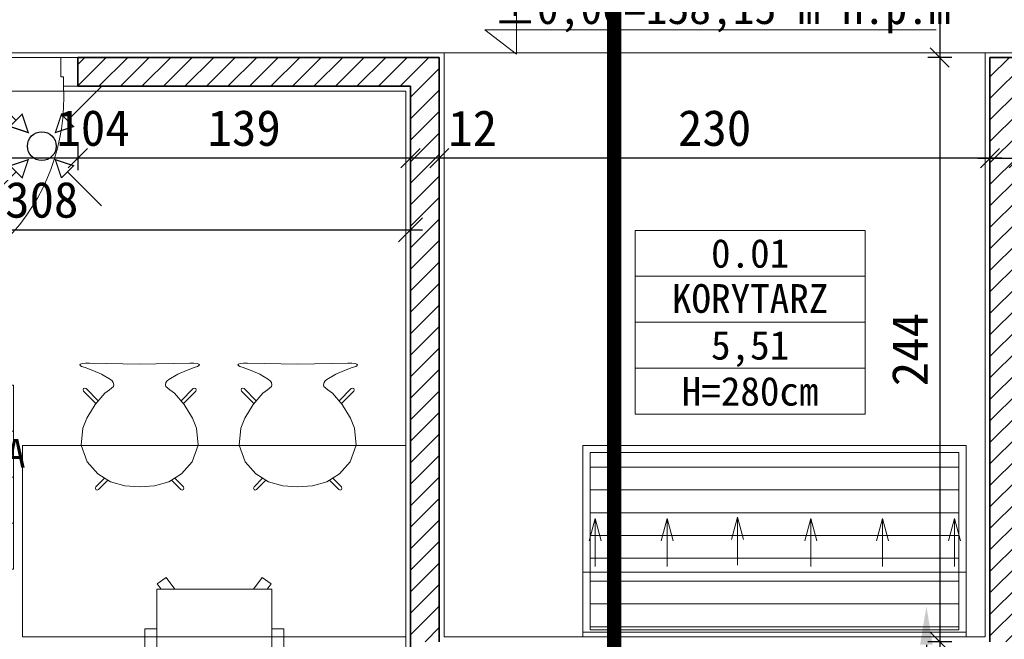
# Model space of a CAD drawing. Header units: millimetres. Extents: x -1373 to 28294, y -9636 to 187.
# Tile 55 of 133: x 4692 to 5103, y -4935 to -4676. Entities that reach past the tile are written whole.
import ezdxf
from ezdxf import colors
from ezdxf.entities.mleader import LeaderData, LeaderLine
from ezdxf.enums import TextEntityAlignment as Align
from ezdxf.math import Vec2, Vec3

# ---------------------------------------------------------------- set-up
doc = ezdxf.new("R2010")
doc.units = ezdxf.units.MM
doc.linetypes.add('DASHED', pattern=[0.75, 0.5, -0.25])
for name, color, linetype, lineweight in [('_k_kreskowanie', 250, 'Continuous', 9), ('_k_opis', 7, 'Continuous', 13), ('_k_stolarka', 7, 'Continuous', 13), ('_k_tabela', 7, 'Continuous', 13), ('_k_wentylacja', 7, 'Continuous', 15), ('_k_wymiar', 7, 'Continuous', 9), ('_k_wyposażenia', 251, 'Continuous', 9), ('_k_ściany', 223, 'Continuous', 35)]:
    doc.layers.add(name, color=color, linetype=linetype, lineweight=lineweight)
doc.layers.add('_k_niewidoczna', color=72, linetype='Continuous', lineweight=9, plot=False)
doc.styles.add('GENERATED_STYLE_1', font='MS Gothic.ttf')
doc.styles.add('GENERATED_STYLE_2', font='MS Gothic.ttf')
doc.dimstyles.new('1 - 100   (15cm)', dxfattribs={"dimscale": 5, "dimtxt": 3, "dimasz": 1.6, "dimexe": 1, "dimexo": 1, "dimgap": 1, "dimtad": 1, "dimdec": 0, "dimzin": 12, "dimdsep": 46, "dimtxsty": 'GENERATED_STYLE_1', "dimblk1": 'OBLIQUE', "dimblk2": 'OBLIQUE', "dimsah": 1, "dimcen": 0, "dimdle": 1, "dimclrd": 256, "dimclre": 256, "dimclrt": 4, "dimazin": 0, "dimtfac": 0.75, "dimtdec": 0, "dimtix": 1, "dimtmove": 1, "dimatfit": 3, "dimldrblk": 'OBLIQUE', "dimfxl": 1, "dimfxlon": 1, "dimtvp": 0.75, "dimtfillclr": 1, "dimtolj": 1, "dimtzin": 0, "dimarcsym": 0})
doc.dimstyles.new('1-100 (20cm)', dxfattribs={"dimscale": 5, "dimtxt": 3, "dimasz": 2, "dimexe": 1, "dimexo": 1, "dimgap": 1, "dimtad": 1, "dimdec": 0, "dimzin": 12, "dimdsep": 46, "dimtxsty": 'GENERATED_STYLE_1', "dimblk1": 'OBLIQUE', "dimblk2": 'OBLIQUE', "dimsah": 1, "dimcen": 0, "dimdle": 1, "dimclrd": 256, "dimclre": 256, "dimclrt": 4, "dimazin": 0, "dimtfac": 0.75, "dimtdec": 0, "dimtix": 1, "dimtmove": 1, "dimatfit": 3, "dimldrblk": 'OBLIQUE', "dimfxl": 1, "dimfxlon": 1, "dimtvp": 0.75, "dimtolj": 1, "dimtzin": 0, "dimarcsym": 0})

# ---------------------------------------------------------------- blocks, each defined once
blk = doc.blocks.new('D_90')
at = {"layer": '_k_niewidoczna'}
blk.add_lwpolyline([(135862.75, 36163.65), (135952.75, 36163.65)], dxfattribs=at)
at = {"layer": '_k_opis'}
blk.add_lwpolyline([(135907.75, 36163.65), (135907.75, 36123.65), (135928.75, 36123.65), (135928.75, 36101.15), (135886.75, 36101.15), (135886.75, 36123.65), (135907.75, 36123.65)], dxfattribs=at)
at = {"layer": '_k_stolarka'}
for points in [[(135855.75, 36151.65), (135855.75, 36163.65), (135862.75, 36163.65), (135862.75, 36155.65), (135861.75, 36155.65), (135861.75, 36151.65), (135855.75, 36151.65)], [(135959.75, 36151.65), (135959.75, 36163.65), (135952.75, 36163.65), (135952.75, 36155.65), (135953.75, 36155.65), (135953.75, 36151.65), (135959.75, 36151.65)]]:
    blk.add_lwpolyline(points, dxfattribs=at)
blk.add_lwpolyline([(135861.75, 36151.65), (135865.75, 36151.65), (135865.75, 36061.65), (135861.75, 36061.65)], close=True, dxfattribs=at)
blk.add_lwpolyline([(135865.75, 36061.65, 0.441517), (135953.75, 36151.65)], format="xyb", dxfattribs=at)
at = {"layer": '_k_ściany'}
for points in [[(135855.75, 36151.65), (135855.75, 36163.65)], [(135959.75, 36151.65), (135959.75, 36163.65)]]:
    blk.add_lwpolyline(points, dxfattribs=at)
blk = doc.blocks.new('metryczka_80')
at = {"layer": '_k_opis', "ltscale": 0.1}
for points in [[(-80, 0), (0, 0), (0, -64), (-80, -64)], [(-80, -16), (0, -16), (0, -48), (-80, -48)]]:
    blk.add_lwpolyline(points, close=True, dxfattribs=at)
blk.add_lwpolyline([(-80, -32), (0, -32)], dxfattribs=at)
for tag, style, flags, p in [('ATR_NR_POM', 'GENERATED_STYLE_1', 4, (-40, -13)), ('ATR_POM', 'GENERATED_STYLE_2', 4, (-40, -28.71)), ('ATR_POW', 'GENERATED_STYLE_1', 12, (-40, -45)), ('ATR_WYS', 'GENERATED_STYLE_1', 4, (-40, -61))]:
    blk.add_attdef(tag, text='', height=10, dxfattribs=dict(at, style=style, flags=flags)).set_placement(p, align=Align.CENTER)
blk = doc.blocks.new('_OBLIQUE')
at = {"color": 0, "linetype": 'ByBlock'}
blk.add_line((-0.5, -0.5), (0.5, 0.5), dxfattribs=at)
blk = doc.blocks.new('*D362')
at = {"layer": '_k_wymiar', "lineweight": -2, "transparency": 16777216}
for p, q in [((3745.24, -4537.1), (3745.24, -4697.1)), ((3750.24, -4542.1), (3740.24, -4542.1)), ((3750.24, -4692.1), (3740.24, -4692.1))]:
    blk.add_line(p, q, dxfattribs=at)
at = {"layer": 'Defpoints', "color": 0, "transparency": 16777216}
for p in [(4124.24, -4542.1), (3745.24, -4692.1), (4716.26, -4692.1)]:
    blk.add_point(p, dxfattribs=at)
at = {"layer": '_k_wymiar', "lineweight": -2, "transparency": 16777216, "xscale": 8, "yscale": 8, "zscale": 8}
for p, rotation in [((3745.24, -4542.1), 90), ((3745.24, -4692.1), 270)]:
    blk.add_blockref('_OBLIQUE', p, dxfattribs=dict(at, rotation=rotation))
at = {"layer": '_k_wymiar', "color": 4, "transparency": 16777216, "insert": (3732.74, -4617.1), "char_height": 15, "attachment_point": 5, "rotation": 90, "style": 'GENERATED_STYLE_1'}
blk.add_mtext('\\A1;150', dxfattribs=at)
blk = doc.blocks.new('*D363')
at = {"layer": '_k_wymiar', "lineweight": -2, "transparency": 16777216}
for p, q in [((3745.24, -4687.1), (3745.24, -4775.1)), ((3750.24, -4692.1), (3740.24, -4692.1)), ((3750.24, -4770.1), (3740.24, -4770.1))]:
    blk.add_line(p, q, dxfattribs=at)
at = {"layer": 'Defpoints', "color": 0, "transparency": 16777216}
for p in [(4716.26, -4692.1), (3745.24, -4770.1), (4124.24, -4770.1)]:
    blk.add_point(p, dxfattribs=at)
at = {"layer": '_k_wymiar', "lineweight": -2, "transparency": 16777216, "xscale": 8, "yscale": 8, "zscale": 8}
for p, rotation in [((3745.24, -4692.1), 90), ((3745.24, -4770.1), 270)]:
    blk.add_blockref('_OBLIQUE', p, dxfattribs=dict(at, rotation=rotation))
at = {"layer": '_k_wymiar', "color": 4, "transparency": 16777216, "insert": (3732.74, -4731.1), "char_height": 15, "attachment_point": 5, "rotation": 90, "style": 'GENERATED_STYLE_1'}
blk.add_mtext('\\A1;78', dxfattribs=at)
blk = doc.blocks.new('*U43')
at = {"layer": '_k_wyposażenia'}
for p, q in [((47.63, -65.2), (51.37, -62.49)), ((47.63, -65.2), (49.21, -67.37)), ((51.37, -62.49), (54.91, -67.37)), ((91.41, -62.49), (87.87, -67.37)), ((95.15, -65.2), (91.41, -62.49)), ((95.15, -65.2), (93.57, -67.37)), ((47.38, -126.3), (47.38, -67.37)), ((95.4, -67.37), (47.38, -67.37)), ((47.38, -67.37), (47.38, -126.3)), ((47.38, -126.3), (47.38, -67.37)), ((95.4, -126.3), (95.4, -67.37)), ((95.4, -126.3), (95.4, -67.37)), ((42.37, -84.05), (47.38, -84.05)), ((42.37, -84.05), (47.38, -84.05)), ((42.37, -84.05), (42.37, -122.85)), ((100.41, -84.05), (95.4, -84.05)), ((100.41, -84.05), (95.4, -84.05)), ((100.41, -84.05), (100.41, -122.85)), ((42.37, -100.9), (35.33, -103.19)), ((100.41, -100.9), (107.45, -103.19)), ((35.33, -103.19), (36.79, -107.7)), ((36.79, -107.7), (42.37, -105.89)), ((105.99, -107.7), (100.41, -105.89)), ((107.45, -103.19), (105.99, -107.7)), ((95.4, -113.14), (47.38, -113.14)), ((42.37, -122.85), (47.38, -122.85)), ((100.41, -122.85), (95.4, -122.85)), ((47.38, -126.3), (95.4, -126.3)), ((69.19, -131.24), (69.19, -126.3)), ((73.59, -131.24), (73.59, -126.3)), ((73.59, -131.24), (69.19, -131.24))]:
    blk.add_line(p, q, dxfattribs=at)
blk = doc.blocks.new('Krzesło stylowe 01 20')
at = {"layer": '_k_wyposażenia'}
for p, q in [((3.1, 525.9), (0, 523.2)), ((0, 523.2), (2.2, 519.5)), ((2.2, 519.5), (7.7, 516)), ((9.7, 527.8), (3.1, 525.9)), ((7.7, 516), (22.4, 511.1)), ((23.9, 529.4), (9.7, 527.8)), ((22.4, 511.1), (55, 499.6)), ((40.1, 530.1), (23.9, 529.4)), ((250, 525.9), (40.1, 530.1)), ((55, 499.6), (91.2, 483.8)), ((250, 525.9), (459.9, 530.1)), ((445, 499.6), (408.8, 483.8)), ((477.6, 511.1), (445, 499.6)), ((459.9, 530.1), (476.1, 529.4)), ((476.1, 529.4), (490.3, 527.8)), ((492.3, 516), (477.6, 511.1)), ((490.3, 527.8), (496.9, 525.9)), ((497.8, 519.5), (492.3, 516)), ((496.9, 525.9), (500, 523.2)), ((500, 523.2), (497.8, 519.5)), ((91.2, 483.8), (127.7, 461.9)), ((127.7, 461.9), (134.6, 456.4)), ((134.6, 456.4), (140, 449.1)), ((365.4, 456.4), (360, 449.1)), ((372.3, 461.9), (365.4, 456.4)), ((408.8, 483.8), (372.3, 461.9)), ((15.7, 423.7), (13.5, 418.5)), ((13.5, 418.5), (15.6, 413.2)), ((15.6, 413.2), (67.4, 360.9)), ((20.9, 425.9), (15.7, 423.7)), ((26.1, 423.8), (20.9, 425.9)), ((26.1, 423.8), (77.2, 372.1)), ((124.4, 419.1), (105, 404)), ((140.4, 432.1), (124.4, 419.1)), ((140, 449.1), (141.9, 439.5)), ((141.9, 439.5), (140.4, 432.1)), ((360, 449.1), (358.1, 439.5)), ((358.1, 439.5), (359.6, 432.1)), ((359.6, 432.1), (375.6, 419.1)), ((375.6, 419.1), (395, 404)), ((473.9, 423.8), (422.8, 372.1)), ((484.4, 413.2), (432.6, 360.9)), ((473.9, 423.8), (479.1, 425.9)), ((479.1, 425.9), (484.3, 423.7)), ((484.3, 423.7), (486.5, 418.5)), ((486.5, 418.5), (484.4, 413.2)), ((105, 404), (64.3, 357.4)), ((395, 404), (435.7, 357.4)), ((64.3, 357.4), (29.1, 299.9)), ((435.7, 357.4), (470.9, 299.9)), ((29.1, 299.9), (12.5, 258.7)), ((470.9, 299.9), (487.5, 258.7)), ((12.5, 258.7), (5.5, 187.8)), ((487.5, 258.7), (494.5, 187.8)), ((5.5, 187.8), (31.1, 117.7)), ((494.5, 187.8), (468.9, 117.7)), ((31.1, 117.7), (75.1, 67)), ((468.9, 117.7), (424.9, 67)), ((103.4, 49.1), (67.5, 12.8)), ((75.1, 67), (128.2, 34.5)), ((103.7, 49.5), (103.4, 49.1)), ((116.8, 41.5), (113.9, 38.6)), ((424.9, 67), (371.8, 34.5)), ((383.2, 41.5), (386.1, 38.6)), ((396.3, 49.5), (396.6, 49.1)), ((396.6, 49.1), (432.5, 12.8)), ((67.5, 12.8), (65.3, 7.5)), ((65.3, 7.5), (67.5, 2.2)), ((67.5, 2.2), (72.7, 0)), ((72.7, 0), (77.9, 2.1)), ((113.9, 38.6), (77.9, 2.1)), ((128.2, 34.5), (187.5, 17.4)), ((250, 12.9), (187.5, 17.4)), ((250, 12.9), (312.5, 17.4)), ((371.8, 34.5), (312.5, 17.4)), ((386.1, 38.6), (422.1, 2.1)), ((427.3, 0), (422.1, 2.1)), ((432.5, 2.2), (427.3, 0)), ((432.5, 12.8), (434.7, 7.5)), ((434.7, 7.5), (432.5, 2.2))]:
    blk.add_line(p, q, dxfattribs=at)
blk = doc.blocks.new('*D197')
at = {"layer": '_k_wymiar', "lineweight": -2, "transparency": 16777216}
for p, q in [((4867.24, -4729.1), (4867.24, -4739.1)), ((5097.24, -4729.1), (5097.24, -4739.1)), ((5102.24, -4734.1), (4862.24, -4734.1))]:
    blk.add_line(p, q, dxfattribs=at)
at = {"layer": 'Defpoints', "color": 0, "transparency": 16777216}
for p in [(4867.24, -4697.1), (5097.24, -4697.1), (4867.24, -4734.1)]:
    blk.add_point(p, dxfattribs=at)
at = {"layer": '_k_wymiar', "lineweight": -2, "transparency": 16777216, "xscale": 8, "yscale": 8, "zscale": 8, "rotation": 180}
blk.add_blockref('_OBLIQUE', (4867.24, -4734.1), dxfattribs=at)
at = {"layer": '_k_wymiar', "lineweight": -2, "transparency": 16777216, "xscale": 8, "yscale": 8, "zscale": 8}
blk.add_blockref('_OBLIQUE', (5097.24, -4734.1), dxfattribs=at)
at = {"layer": '_k_wymiar', "color": 4, "transparency": 16777216, "insert": (4982.24, -4721.6), "char_height": 15, "attachment_point": 5, "style": 'GENERATED_STYLE_1'}
blk.add_mtext('\\A1;230', dxfattribs=at)
blk = doc.blocks.new('*D198')
at = {"layer": '_k_wymiar', "lineweight": -2, "transparency": 16777216}
for p, q in [((4855.24, -4729.1), (4855.24, -4739.1)), ((4867.24, -4729.1), (4867.24, -4739.1)), ((4872.24, -4734.1), (4850.24, -4734.1))]:
    blk.add_line(p, q, dxfattribs=at)
at = {"layer": 'Defpoints', "color": 0, "transparency": 16777216}
for p in [(4867.24, -4697.1), (4855.24, -4709.1), (4855.24, -4734.1)]:
    blk.add_point(p, dxfattribs=at)
at = {"layer": '_k_wymiar', "lineweight": -2, "transparency": 16777216, "xscale": 8, "yscale": 8, "zscale": 8, "rotation": 180}
blk.add_blockref('_OBLIQUE', (4855.24, -4734.1), dxfattribs=at)
at = {"layer": '_k_wymiar', "lineweight": -2, "transparency": 16777216, "xscale": 8, "yscale": 8, "zscale": 8}
blk.add_blockref('_OBLIQUE', (4867.24, -4734.1), dxfattribs=at)
at = {"layer": '_k_wymiar', "color": 4, "transparency": 16777216, "insert": (4881.18, -4721.6), "char_height": 15, "attachment_point": 5, "style": 'GENERATED_STYLE_1'}
blk.add_mtext('\\A1;12', dxfattribs=at)
blk = doc.blocks.new('*D199')
at = {"layer": '_k_wymiar', "lineweight": -2, "transparency": 16777216}
for p, q in [((4716.26, -4729.1), (4716.26, -4739.1)), ((4855.24, -4729.1), (4855.24, -4739.1)), ((4860.24, -4734.1), (4711.26, -4734.1))]:
    blk.add_line(p, q, dxfattribs=at)
at = {"layer": 'Defpoints', "color": 0, "transparency": 16777216}
for p in [(4716.26, -4704.1), (4855.24, -4709.1), (4716.26, -4734.1)]:
    blk.add_point(p, dxfattribs=at)
at = {"layer": '_k_wymiar', "lineweight": -2, "transparency": 16777216, "xscale": 8, "yscale": 8, "zscale": 8, "rotation": 180}
blk.add_blockref('_OBLIQUE', (4716.26, -4734.1), dxfattribs=at)
at = {"layer": '_k_wymiar', "lineweight": -2, "transparency": 16777216, "xscale": 8, "yscale": 8, "zscale": 8}
blk.add_blockref('_OBLIQUE', (4855.24, -4734.1), dxfattribs=at)
at = {"layer": '_k_wymiar', "color": 4, "transparency": 16777216, "insert": (4785.75, -4721.6), "char_height": 15, "attachment_point": 5, "style": 'GENERATED_STYLE_1'}
blk.add_mtext('\\A1;139', dxfattribs=at)
blk = doc.blocks.new('*D200')
at = {"layer": '_k_wymiar', "lineweight": -2, "transparency": 16777216}
for p, q in [((4612.26, -4729.1), (4612.26, -4739.1)), ((4716.26, -4729.1), (4716.26, -4739.1)), ((4721.26, -4734.1), (4607.26, -4734.1))]:
    blk.add_line(p, q, dxfattribs=at)
at = {"layer": 'Defpoints', "color": 0, "transparency": 16777216}
for p in [(4612.26, -4704.1), (4716.26, -4704.1), (4612.26, -4734.1)]:
    blk.add_point(p, dxfattribs=at)
at = {"layer": '_k_wymiar', "lineweight": -2, "transparency": 16777216, "xscale": 8, "yscale": 8, "zscale": 8, "rotation": 180}
blk.add_blockref('_OBLIQUE', (4612.26, -4734.1), dxfattribs=at)
at = {"layer": '_k_wymiar', "lineweight": -2, "transparency": 16777216, "xscale": 8, "yscale": 8, "zscale": 8}
blk.add_blockref('_OBLIQUE', (4716.26, -4734.1), dxfattribs=at)
at = {"layer": '_k_wymiar', "color": 4, "transparency": 16777216, "insert": (4722.66, -4721.6), "char_height": 15, "attachment_point": 5, "style": 'GENERATED_STYLE_1'}
blk.add_mtext('\\A1;104', dxfattribs=at)
blk = doc.blocks.new('*D222')
at = {"layer": '_k_wymiar', "lineweight": -2, "transparency": 16777216}
for p, q in [((5097.24, -4734.1), (5097.24, -4729.1)), ((5109.24, -4734.1), (5109.24, -4729.1)), ((5092.24, -4734.1), (5114.24, -4734.1))]:
    blk.add_line(p, q, dxfattribs=at)
at = {"layer": 'Defpoints', "color": 0, "transparency": 16777216}
for p in [(5097.24, -4734.1), (5109.24, -4734.1), (5109.24, -4734.1)]:
    blk.add_point(p, dxfattribs=at)
at = {"layer": '_k_wymiar', "lineweight": -2, "transparency": 16777216, "xscale": 8, "yscale": 8, "zscale": 8, "rotation": 180}
blk.add_blockref('_OBLIQUE', (5097.24, -4734.1), dxfattribs=at)
at = {"layer": '_k_wymiar', "lineweight": -2, "transparency": 16777216, "xscale": 8, "yscale": 8, "zscale": 8}
blk.add_blockref('_OBLIQUE', (5109.24, -4734.1), dxfattribs=at)
at = {"layer": '_k_wymiar', "color": 4, "transparency": 16777216, "insert": (5121.04, -4721.6), "char_height": 15, "attachment_point": 5, "style": 'GENERATED_STYLE_1'}
blk.add_mtext('\\A1;12', dxfattribs=at)
blk = doc.blocks.new('*D413')
at = {"layer": '_k_wymiar', "lineweight": -2, "transparency": 16777216}
for p, q in [((5076.26, -4537.1), (5076.26, -4697.1)), ((5071.26, -4542.1), (5081.26, -4542.1)), ((5081.26, -4692.1), (5071.26, -4692.1))]:
    blk.add_line(p, q, dxfattribs=at)
at = {"layer": 'Defpoints', "color": 0, "transparency": 16777216}
for p in [(5046.26, -4542.1), (5076.26, -4692.1), (5097.24, -4692.1)]:
    blk.add_point(p, dxfattribs=at)
at = {"layer": '_k_wymiar', "lineweight": -2, "transparency": 16777216, "xscale": 8, "yscale": 8, "zscale": 8}
for p, rotation in [((5076.26, -4542.1), 90), ((5076.26, -4692.1), 270)]:
    blk.add_blockref('_OBLIQUE', p, dxfattribs=dict(at, rotation=rotation))
at = {"layer": '_k_wymiar', "color": 4, "transparency": 16777216, "insert": (5063.76, -4617.1), "char_height": 15, "attachment_point": 5, "rotation": 90, "style": 'GENERATED_STYLE_1'}
blk.add_mtext('\\A1;150', dxfattribs=at)
blk = doc.blocks.new('*D414')
at = {"layer": '_k_wymiar', "lineweight": -2, "transparency": 16777216}
for p, q in [((5076.26, -4687.1), (5076.26, -4941.1)), ((5081.26, -4692.1), (5071.26, -4692.1)), ((5081.26, -4936.1), (5071.26, -4936.1))]:
    blk.add_line(p, q, dxfattribs=at)
at = {"layer": 'Defpoints', "color": 0, "transparency": 16777216}
for p in [(5097.24, -4692.1), (5076.26, -4936.1), (5097.24, -4936.1)]:
    blk.add_point(p, dxfattribs=at)
at = {"layer": '_k_wymiar', "lineweight": -2, "transparency": 16777216, "xscale": 8, "yscale": 8, "zscale": 8}
for p, rotation in [((5076.26, -4692.1), 90), ((5076.26, -4936.1), 270)]:
    blk.add_blockref('_OBLIQUE', p, dxfattribs=dict(at, rotation=rotation))
at = {"layer": '_k_wymiar', "color": 4, "transparency": 16777216, "insert": (5063.76, -4814.1), "char_height": 15, "attachment_point": 5, "rotation": 90, "style": 'GENERATED_STYLE_1'}
blk.add_mtext('\\A1;244', dxfattribs=at)
blk = doc.blocks.new('w_wywiew')
at = {"layer": '_k_wentylacja', "color": 1, "const_width": 0.5}
for points in [[(-13.29, 8.2), (-5.66, 5.66), (-8.2, 13.29), (-13.29, 8.2), (-10.75, 10.75), (-25, 25)], [(8.2, 13.29), (5.66, 5.66), (13.29, 8.2), (8.2, 13.29), (10.75, 10.75), (25, 25)], [(-13.29, -8.2), (-5.66, -5.66), (-8.2, -13.29), (-13.29, -8.2), (-10.75, -10.75), (-25, -25)], [(8.2, -13.29), (5.66, -5.66), (13.29, -8.2), (8.2, -13.29), (10.75, -10.75), (25, -25)]]:
    blk.add_lwpolyline(points, dxfattribs=at)
at = {"layer": '_k_wentylacja', "color": 1, "lineweight": 30}
blk.add_circle((0, 0), 6, dxfattribs=at)
blk = doc.blocks.new('w_mecha')
at = {"layer": '_k_wentylacja'}
blk.add_blockref('w_wywiew', (-1264, 351), dxfattribs=at)
blk = doc.blocks.new('*U51')
at = {"layer": '_k_wymiar'}
blk.add_line((0, -0.1532), (0, -0.4), dxfattribs=at)
blk.add_lwpolyline([(0, -0.1532), (0, 0), (-0.198, -0.1532), (0.6852, -0.1532)], dxfattribs=at)
at = {"layer": '_k_wymiar', "style": 'GENERATED_STYLE_1'}
blk.add_attdef('%%P_0.00', text='', height=0.2, dxfattribs=at).set_placement((-0.1457, -0.4232), align=Align.BOTTOM_LEFT)
blk = doc.blocks.new('*D348')
at = {"layer": '_k_wymiar', "lineweight": -2, "transparency": 16777216}
for p, q in [((4547.24, -4764.1), (4547.24, -4759.1)), ((4855.24, -4764.1), (4855.24, -4759.1)), ((4542.24, -4764.1), (4860.24, -4764.1))]:
    blk.add_line(p, q, dxfattribs=at)
at = {"layer": 'Defpoints', "color": 0, "transparency": 16777216}
for p in [(4547.24, -4764.1), (4855.24, -4764.1), (4855.24, -4764.1)]:
    blk.add_point(p, dxfattribs=at)
at = {"layer": '_k_wymiar', "lineweight": -2, "transparency": 16777216, "xscale": 10, "yscale": 10, "zscale": 10, "rotation": 180}
blk.add_blockref('_OBLIQUE', (4547.24, -4764.1), dxfattribs=at)
at = {"layer": '_k_wymiar', "lineweight": -2, "transparency": 16777216, "xscale": 10, "yscale": 10, "zscale": 10}
blk.add_blockref('_OBLIQUE', (4855.24, -4764.1), dxfattribs=at)
at = {"layer": '_k_wymiar', "color": 4, "transparency": 16777216, "insert": (4701.24, -4751.6), "char_height": 15, "attachment_point": 5, "style": 'GENERATED_STYLE_1'}
blk.add_mtext('\\A1;308', dxfattribs=at)

msp = doc.modelspace()

# ---------------------------------------------------------------- hatches: boundary and pattern name
at = {"layer": '_k_kreskowanie', "ltscale": 2, "transparency": 33554687}
h = msp.add_hatch(dxfattribs=at)
h.set_pattern_fill('ANSI31', color=256, scale=2)
h.set_pattern_definition([(45, (486.7407, -554.922), (-4.490128, 4.490128), [])])
h.paths.add_polyline_path([(4867.24, -4692.1), (4716.26, -4692.1), (4716.26, -4704.1), (4855.24, -4704.1), (4855.24, -4936.1), (4867.24, -4936.1)])
h = msp.add_hatch(dxfattribs=at)
h.set_pattern_fill('ANSI31', color=256, scale=2)
h.paths.add_polyline_path([(5414.24, -4692.1), (5344.24, -4692.1), (5344.24, -4704.1), (5414.24, -4704.1)])
h.paths.add_polyline_path([(5194.24, -4692.1), (5097.24, -4692.1), (5097.24, -4936.1), (5109.24, -4936.1), (5109.24, -4704.1), (5194.24, -4704.1)])
at = {"layer": '_k_kreskowanie', "ltscale": 2}
h = msp.add_hatch(dxfattribs=at)
h.set_pattern_fill('ANSI31', color=256, scale=3, angle=135)
h.set_pattern_definition([(180, (-164137.322, -29818.662), (1e-12, -9.525), [])])
h.paths.add_polyline_path([(5084.24, -4857.1), (4930.24, -4857.1), (4930.24, -4931.1), (5084.24, -4931.1)])

# ---------------------------------------------------------------- linework, layer by layer
at = {"layer": '_k_niewidoczna', "color": 161, "linetype": 'DASHED', "ltscale": 50, "true_color": 0x40a5ff, "const_width": 6}
msp.add_lwpolyline([(4940.24, -5577.54), (4940.24, -3633.7)], dxfattribs=at)
at = {"layer": '_k_niewidoczna'}
for points in [[(4693.24, -4690.1), (4939.24, -4690.1), (4939.24, -4690.1), (5412.24, -4690.1), (5412.24, -4544.1), (4126.24, -4544.1), (4126.24, -4690.1), (4693.24, -4690.1)], [(4869.24, -4690.1), (5095.24, -4690.1), (5095.24, -4934.1), (4869.24, -4934.1)], [(4853.24, -4706.1), (4549.24, -4706.1), (4549.24, -5034.1), (4853.24, -5034.1)]]:
    msp.add_lwpolyline(points, close=True, dxfattribs=at)
at = {"layer": '_k_wymiar', "ltscale": 3}
msp.add_lwpolyline([(4945.35, -4680.47), (5074.75, -4680.47)], dxfattribs=at)
at = {"layer": '_k_wyposażenia'}
for points in [[(4853.24, -4854.1), (4693.24, -4854.1), (4693.24, -4934.1), (4853.24, -4934.1)], [(4927.24, -4932.1), (5087.24, -4932.1), (5087.24, -4907.1), (4927.24, -4907.1)]]:
    msp.add_lwpolyline(points, close=True, dxfattribs=at)
at = {"layer": '_k_wyposażenia', "ltscale": 0.1}
for points in [[(4927.24, -4854.1), (5087.24, -4854.1), (5087.24, -4934.1), (4927.24, -4934.1)], [(4930.24, -4857.1), (5084.24, -4857.1), (5084.24, -4931.1), (4930.24, -4931.1)]]:
    msp.add_lwpolyline(points, close=True, dxfattribs=at)
at = {"layer": '_k_wyposażenia'}
for points in [[(4932.39, -4904.68), (4932.39, -4884.68), (4934.89, -4894.01), (4932.39, -4884.68), (4929.89, -4894.01)], [(4962.39, -4904.68), (4962.39, -4884.68), (4964.89, -4894.01), (4962.39, -4884.68), (4959.89, -4894.01)], [(4991.85, -4904.1), (4991.85, -4884.1), (4994.35, -4893.43), (4991.85, -4884.1), (4989.35, -4893.43)], [(5022.39, -4904.68), (5022.39, -4884.68), (5024.89, -4894.01), (5022.39, -4884.68), (5019.89, -4894.01)], [(5052.39, -4904.68), (5052.39, -4884.68), (5054.89, -4894.01), (5052.39, -4884.68), (5049.89, -4894.01)], [(5082.39, -4904.68), (5082.39, -4884.68), (5084.89, -4894.01), (5082.39, -4884.68), (5079.89, -4894.01)]]:
    msp.add_lwpolyline(points, dxfattribs=at)
at = {"layer": '_k_ściany'}
for points in [[(4867.24, -4692.1), (4716.26, -4692.1)], [(4867.24, -4692.1), (4867.24, -4936.1)], [(5194.24, -4692.1), (5097.24, -4692.1), (5097.24, -4936.1)], [(4716.26, -4704.1), (4855.24, -4704.1)], [(4855.24, -4704.1), (4855.24, -5036.1)]]:
    msp.add_lwpolyline(points, dxfattribs=at)

# ---------------------------------------------------------------- block references
at = {"layer": '_k_tabela', "ltscale": 0.1}
ref = msp.add_blockref('metryczka_80', (5045.08, -4764.28), dxfattribs=dict(at, xscale=1.2, yscale=1.2, zscale=1.2))
ref.add_attrib('ATR_POW', '5,51', dxfattribs={"layer": '_k_opis', "ltscale": 0.1, "height": 12, "style": 'GENERATED_STYLE_1'}).set_placement((4997.08, -4818.28), align=Align.CENTER)
ref.add_attrib('ATR_NR_POM', '0.01', dxfattribs={"layer": '_k_opis', "ltscale": 0.1, "height": 12, "style": 'GENERATED_STYLE_1'}).set_placement((4997.08, -4779.88), align=Align.CENTER)
ref.add_attrib('ATR_POM', 'KORYTARZ', dxfattribs={"layer": '_k_opis', "ltscale": 0.1, "height": 12, "style": 'GENERATED_STYLE_2'}).set_placement((4997.08, -4798.74), align=Align.CENTER)
ref.add_attrib('ATR_WYS', 'H=280cm', dxfattribs={"layer": '_k_opis', "ltscale": 0.1, "height": 12, "style": 'GENERATED_STYLE_1'}).set_placement((4997.08, -4837.48), align=Align.CENTER)
ref = msp.add_blockref('metryczka_80', (4689.39, -4828.95), dxfattribs=dict(at, xscale=1.2, yscale=1.2, zscale=1.2))
ref.add_attrib('ATR_POW', '9,97', dxfattribs={"layer": '_k_opis', "ltscale": 0.1, "height": 12, "style": 'GENERATED_STYLE_1'}).set_placement((4641.39, -4882.95), align=Align.CENTER)
ref.add_attrib('ATR_NR_POM', '0.14', dxfattribs={"layer": '_k_opis', "ltscale": 0.1, "height": 12, "style": 'GENERATED_STYLE_1'}).set_placement((4641.39, -4844.55), align=Align.CENTER)
ref.add_attrib('ATR_POM', 'ADMINISTRACJA', dxfattribs={"layer": '_k_opis', "ltscale": 0.1, "height": 12, "style": 'GENERATED_STYLE_2'}).set_placement((4641.39, -4863.4), align=Align.CENTER)
ref.add_attrib('ATR_WYS', 'H=300cm', dxfattribs={"layer": '_k_opis', "ltscale": 0.1, "height": 12, "style": 'GENERATED_STYLE_1'}).set_placement((4641.39, -4902.15), align=Align.CENTER)
at = {"layer": '_k_wentylacja'}
msp.add_blockref('w_mecha', (5965.24, -5080.1), dxfattribs=at)
at = {"layer": '_k_wymiar'}
ref = msp.add_blockref('*U51', (4899.56, -4690.7), dxfattribs=dict(at, xscale=-66.83250000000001, yscale=66.83250000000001, zscale=66.83250000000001, rotation=180))
ref.add_attrib('%%P_0.00', '%%P0,00=158,15 m n.p.m', dxfattribs={"height": 13.3665, "style": 'GENERATED_STYLE_1'}).set_placement((4889.82, -4664.73), align=Align.TOP_LEFT)
at = {"layer": '_k_wyposażenia', "linetype": 'Continuous', "yscale": 0.09999999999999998, "zscale": 100}
for p, xscale in [((4717.11, -4872.74), 0.09999999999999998), ((4833.12, -4872.74), -0.09999999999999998)]:
    msp.add_blockref('Krzesło stylowe 01 20', p, dxfattribs=dict(at, xscale=xscale))
at = {"layer": '_k_wyposażenia', "xscale": -1}
msp.add_blockref('*U43', (4844.63, -4846.73), dxfattribs=at)
at = {"layer": '_k_ściany', "ltscale": 2}
msp.add_blockref('D_90', (-131243.5, -40855.75), dxfattribs=at)

# ---------------------------------------------------------------- dimensions: what is measured, and where the dimension line sits
at = {"layer": '_k_wymiar'}
for base, p1, p2, picture, middle in [((3745.24, -4692.1), (4124.24, -4542.1), (4716.26, -4692.1), '*D362', (3732.74, -4617.1)), ((5076.26, -4692.1), (5046.26, -4542.1), (5097.24, -4692.1), '*D413', (5063.76, -4617.1)), ((3745.24, -4770.1), (4716.26, -4692.1), (4124.24, -4770.1), '*D363', (3732.74, -4731.1)), ((5076.26, -4936.1), (5097.24, -4692.1), (5097.24, -4936.1), '*D414', (5063.76, -4814.1))]:
    dim = msp.add_linear_dim(base=base, p1=p1, p2=p2, angle=90, dimstyle='1 - 100   (15cm)', dxfattribs=at)
    dim.commit()
    dim.dimension.update_dxf_attribs({"geometry": picture, "text_midpoint": middle})
for base, p1, p2, picture, middle in [((4855.24, -4734.1), (4867.24, -4697.1), (4855.24, -4709.1), '*D198', (4881.18, -4734.1)), ((4612.26, -4734.1), (4716.26, -4704.1), (4612.26, -4704.1), '*D200', (4722.66, -4734.1)), ((5109.24, -4734.1), (5097.24, -4734.1), (5109.24, -4734.1), '*D222', (5121.04, -4734.1))]:
    dim = msp.add_linear_dim(base=base, p1=p1, p2=p2, dimstyle='1 - 100   (15cm)', dxfattribs=at)
    dim.commit()
    dim.dimension.update_dxf_attribs({"geometry": picture, "text_midpoint": middle, "dimtype": 160})
for base, p1, p2, dimstyle, picture, middle in [((4867.24, -4734.1), (5097.24, -4697.1), (4867.24, -4697.1), '1 - 100   (15cm)', '*D197', (4982.24, -4721.6)), ((4716.26, -4734.1), (4855.24, -4709.1), (4716.26, -4704.1), '1 - 100   (15cm)', '*D199', (4785.75, -4721.6)), ((4855.24, -4764.1), (4547.24, -4764.1), (4855.24, -4764.1), '1-100 (20cm)', '*D348', (4701.24, -4751.6))]:
    dim = msp.add_linear_dim(base=base, p1=p1, p2=p2, dimstyle=dimstyle, dxfattribs=at)
    dim.commit()
    dim.dimension.update_dxf_attribs({"geometry": picture, "text_midpoint": middle})

# ---------------------------------------------------------------- leaders
at = {"layer": '_k_opis', "ltscale": 0.1}
ml = msp.add_multileader_mtext('Standard', dxfattribs=at)
ml.set_content('kurtyna powietrza', color=256, style='GENERATED_STYLE_1')
ml.set_leader_properties()
ml.build(insert=Vec2(0, 0))
ml.multileader.update_dxf_attribs({"text_left_attachment_type": 6, "text_right_attachment_type": 6, "arrow_head_size": 16})
ctx = ml.context
ctx.base_point, ctx.char_height, ctx.arrow_head_size, ctx.landing_gap_size, ctx.plane_origin = Vec3(5071.4, -5100.62), 13, 16, 2.37, Vec3(4949.23, -4960.97)
ctx.left_attachment, ctx.right_attachment = 6, 6
notes = []
notes.append((ctx, [(1, (1, 1, 0), (5070.7, -5100.62), (1, 0), 0.701, [(0, [(5070.7, -4921.34)], 0, [])])]))
ctx.mtext.insert, ctx.mtext.width, ctx.mtext.defined_height, ctx.mtext.flow_direction = Vec3(5073.77, -5085.02), 231.0986, 53.29, 5
for ctx, leaders in notes:
    for number, flags, end, landing, length, lines in leaders:
        leader = LeaderData()
        leader.index, (leader.has_last_leader_line, leader.has_dogleg_vector, leader.attachment_direction) = number, flags
        leader.last_leader_point, leader.dogleg_vector, leader.dogleg_length = Vec3(end), Vec3(landing), length
        for number, points, colour, breaks in lines:
            line = LeaderLine()
            line.index, line.vertices, line.color, line.breaks = number, Vec3.list(points), colors.encode_raw_color(colour), breaks
            leader.lines.append(line)
        ctx.leaders.append(leader)

doc.saveas('drawing.dxf')
